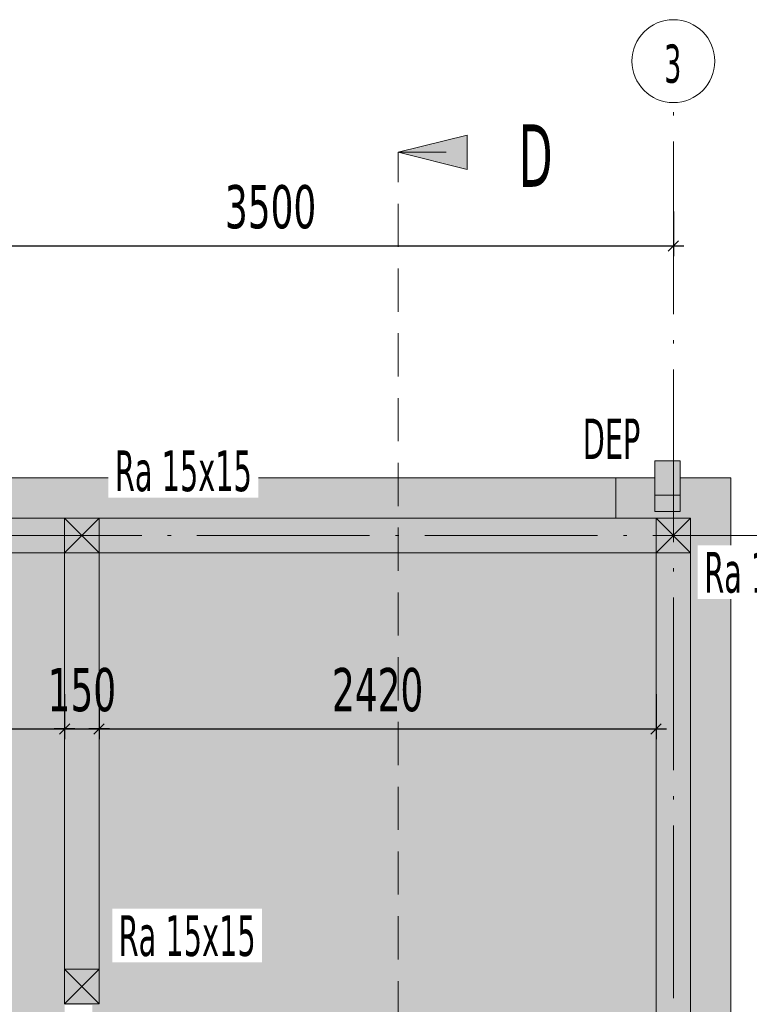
# Model space of a CAD drawing. Header units: millimetres. Extents: x 1567 to 2756, y -116 to 725.
# Tile 255 of 256: x 2345 to 2387, y 149 to 206. Entities that reach past the tile are written whole.
import ezdxf

# ---------------------------------------------------------------- set-up
doc = ezdxf.new("R2010")
doc.units = ezdxf.units.MM
doc.linetypes.add('CADWORK_12', pattern=[3.75, 2.5, -1.25])
doc.linetypes.add('CADWORK_5', pattern=[13.2, 10, -1.5, 0.2, -1.5])
doc.layers.add('Ech.1_75', color=7, linetype='Continuous')
doc.styles.add('tahoma-', font='txt', dxfattribs={"height": 1})
doc.styles.add('tahoma-z-r', font='txt', dxfattribs={"width": 0.704918})
doc.dimstyles.new('ISO-25', dxfattribs={"dimtxt": 2.5, "dimasz": 2.5, "dimexe": 1.25, "dimexo": 0.625, "dimtad": 1, "dimtxsty": 'Standard', "dimcen": 2.5, "dimadec": 0, "dimazin": 0, "dimtfac": 1, "dimtmove": 0, "dimatfit": 3, "dimfxl": 1, "dimarcsym": 0})

# ---------------------------------------------------------------- blocks, each defined once
blk = doc.blocks.new('cw-line-extremity2')
at = {"linetype": 'Continuous', "lineweight": 0}
blk.add_hatch(color=0, dxfattribs=at).paths.add_polyline_path([(0, 0), (2, 0.5), (2, -0.5)])
at = {"color": 0, "linetype": 'Continuous', "lineweight": -2}
for p, q in [((0, 0), (2, 0.5)), ((2, 0.5), (2, -0.5)), ((2, -0.5), (0, 0))]:
    blk.add_line(p, q, dxfattribs=at)
blk = doc.blocks.new('cw-dimension-symbol2')
at = {"color": 0, "linetype": 'Continuous', "lineweight": -2}
for p, q in [((-1, 0), (1, 0)), ((-0.5, -0.5), (0.5, 0.5))]:
    blk.add_line(p, q, dxfattribs=at)
blk = doc.blocks.new('*D160')
at = {"layer": 'Defpoints', "color": 0}
for p in [(2336.414, 195.314), (2383.081, 195.314), (2383.081, 193.314)]:
    blk.add_point(p, dxfattribs=at)
at = {"layer": 'Ech.1_75', "color": 0, "linetype": 'Continuous', "lineweight": -2}
for p, q in [((2336.414, 195.314), (2336.414, 192.714)), ((2383.081, 195.314), (2383.081, 192.714)), ((2337.014, 193.314), (2382.481, 193.314))]:
    blk.add_line(p, q, dxfattribs=at)
at = {"layer": 'Ech.1_75', "color": 0, "lineweight": -2, "xscale": 0.6000000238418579, "yscale": 0.6000000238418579, "zscale": 0.6000000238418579, "rotation": 180}
blk.add_blockref('cw-dimension-symbol2', (2336.414, 193.314), dxfattribs=at)
at = {"layer": 'Ech.1_75', "color": 0, "lineweight": -2, "xscale": 0.6000000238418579, "yscale": 0.6000000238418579, "zscale": 0.6000000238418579}
blk.add_blockref('cw-dimension-symbol2', (2383.081, 193.314), dxfattribs=at)
at = {"layer": 'Ech.1_75', "color": 7, "linetype": 'Continuous', "lineweight": 5, "insert": (2359.747, 195.564), "char_height": 2.5, "attachment_point": 5, "style": 'tahoma-z-r'}
blk.add_mtext('3500', dxfattribs=at)
blk = doc.blocks.new('*D164')
at = {"layer": 'Defpoints', "color": 0}
for p in [(2326.481, 167.355), (2347.814, 167.355), (2347.814, 165.355)]:
    blk.add_point(p, dxfattribs=at)
at = {"layer": 'Ech.1_75', "color": 0, "linetype": 'Continuous', "lineweight": -2}
for p, q in [((2326.481, 167.355), (2326.481, 164.755)), ((2347.814, 167.355), (2347.814, 164.755)), ((2327.081, 165.355), (2347.214, 165.355))]:
    blk.add_line(p, q, dxfattribs=at)
at = {"layer": 'Ech.1_75', "color": 0, "lineweight": -2, "xscale": 0.6000000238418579, "yscale": 0.6000000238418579, "zscale": 0.6000000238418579, "rotation": 180}
blk.add_blockref('cw-dimension-symbol2', (2326.481, 165.355), dxfattribs=at)
at = {"layer": 'Ech.1_75', "color": 0, "lineweight": -2, "xscale": 0.6000000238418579, "yscale": 0.6000000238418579, "zscale": 0.6000000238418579}
blk.add_blockref('cw-dimension-symbol2', (2347.814, 165.355), dxfattribs=at)
at = {"layer": 'Ech.1_75', "color": 7, "linetype": 'Continuous', "lineweight": 5, "insert": (2337.147, 167.605), "char_height": 2.5, "attachment_point": 5, "style": 'tahoma-z-r'}
blk.add_mtext('1600', dxfattribs=at)
blk = doc.blocks.new('*D165')
at = {"layer": 'Defpoints', "color": 0}
for p in [(2347.814, 167.355), (2349.814, 167.355), (2349.814, 165.355)]:
    blk.add_point(p, dxfattribs=at)
at = {"layer": 'Ech.1_75', "color": 0, "linetype": 'Continuous', "lineweight": -2}
for p, q in [((2347.814, 167.355), (2347.814, 164.755)), ((2349.814, 167.355), (2349.814, 164.755)), ((2348.414, 165.355), (2349.214, 165.355))]:
    blk.add_line(p, q, dxfattribs=at)
at = {"layer": 'Ech.1_75', "color": 0, "lineweight": -2, "xscale": 0.6000000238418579, "yscale": 0.6000000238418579, "zscale": 0.6000000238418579, "rotation": 180}
blk.add_blockref('cw-dimension-symbol2', (2347.814, 165.355), dxfattribs=at)
at = {"layer": 'Ech.1_75', "color": 0, "lineweight": -2, "xscale": 0.6000000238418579, "yscale": 0.6000000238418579, "zscale": 0.6000000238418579}
blk.add_blockref('cw-dimension-symbol2', (2349.814, 165.355), dxfattribs=at)
at = {"layer": 'Ech.1_75', "color": 7, "linetype": 'Continuous', "lineweight": 5, "insert": (2348.814, 167.605), "char_height": 2.5, "attachment_point": 5, "style": 'tahoma-z-r'}
blk.add_mtext('150', dxfattribs=at)
blk = doc.blocks.new('*D166')
at = {"layer": 'Defpoints', "color": 0}
for p in [(2349.814, 167.355), (2382.081, 167.355), (2382.081, 165.355)]:
    blk.add_point(p, dxfattribs=at)
at = {"layer": 'Ech.1_75', "color": 0, "linetype": 'Continuous', "lineweight": -2}
for p, q in [((2349.814, 167.355), (2349.814, 164.755)), ((2382.081, 167.355), (2382.081, 164.755)), ((2350.414, 165.355), (2381.481, 165.355))]:
    blk.add_line(p, q, dxfattribs=at)
at = {"layer": 'Ech.1_75', "color": 0, "lineweight": -2, "xscale": 0.6000000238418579, "yscale": 0.6000000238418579, "zscale": 0.6000000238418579, "rotation": 180}
blk.add_blockref('cw-dimension-symbol2', (2349.814, 165.355), dxfattribs=at)
at = {"layer": 'Ech.1_75', "color": 0, "lineweight": -2, "xscale": 0.6000000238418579, "yscale": 0.6000000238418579, "zscale": 0.6000000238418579}
blk.add_blockref('cw-dimension-symbol2', (2382.081, 165.355), dxfattribs=at)
at = {"layer": 'Ech.1_75', "color": 7, "linetype": 'Continuous', "lineweight": 5, "insert": (2365.947, 167.605), "char_height": 2.5, "attachment_point": 5, "style": 'tahoma-z-r'}
blk.add_mtext('2420', dxfattribs=at)

msp = doc.modelspace()

# ---------------------------------------------------------------- hatches: boundary and pattern name
at = {"layer": 'Ech.1_75', "linetype": 'Continuous', "lineweight": 5, "true_color": 0xd7d7ea, "transparency": 33554687}
msp.add_hatch(color=254, dxfattribs=at).paths.add_polyline_path([(2383.481, 180.88), (2382.014, 180.88), (2382.014, 178.881), (2383.481, 178.881), (2383.481, 180.88)])
at = {"layer": 'Ech.1_75', "linetype": 'Continuous', "lineweight": 5, "true_color": 0xf3f3f3, "transparency": 33554687}
for points in [[(2379.747, 179.881), (2286.414, 179.881), (2286.414, 173.214), (2288.747, 173.214), (2288.747, 177.548), (2379.747, 177.548), (2379.747, 179.881)], [(2386.414, 179.881), (2383.481, 179.881), (2383.481, 177.948), (2382.014, 177.948), (2382.014, 179.881), (2379.747, 179.881), (2379.747, 177.548), (2384.081, 177.548), (2384.081, 133.948), (2386.414, 133.948), (2386.414, 179.881)], [(2347.814, 175.548), (2349.814, 175.548), (2349.814, 177.548), (2347.814, 177.548), (2347.814, 175.548)], [(2382.081, 175.548), (2384.081, 175.548), (2384.081, 177.548), (2382.081, 177.548), (2382.081, 175.548)], [(2349.814, 151.441), (2347.814, 151.441), (2347.814, 149.441), (2349.814, 149.441), (2349.814, 151.441)]]:
    msp.add_hatch(color=7, dxfattribs=at).paths.add_polyline_path(points)
at = {"layer": 'Ech.1_75', "linetype": 'Continuous', "lineweight": 5, "true_color": 0x9595c6, "transparency": 33554687}
msp.add_hatch(color=253, dxfattribs=at).paths.add_polyline_path([(2383.481, 178.881), (2382.014, 178.881), (2382.014, 177.948), (2383.481, 177.948), (2383.481, 178.881)])
at = {"layer": 'Ech.1_75', "linetype": 'Continuous', "lineweight": 5, "true_color": 0xfdfdfd, "transparency": 33554687}
for points in [[(2337.414, 175.548), (2347.814, 175.548), (2347.814, 177.548), (2337.414, 177.548), (2337.414, 175.548)], [(2349.814, 175.548), (2382.081, 175.548), (2382.081, 177.548), (2349.814, 177.548), (2349.814, 175.548)], [(2347.814, 151.441), (2349.814, 151.441), (2349.814, 175.548), (2347.814, 175.548), (2347.814, 151.441)], [(2382.081, 135.948), (2384.081, 135.948), (2384.081, 175.548), (2382.081, 175.548), (2382.081, 135.948)]]:
    msp.add_hatch(color=7, dxfattribs=at).paths.add_polyline_path(points)
at = {"layer": 'Ech.1_75', "linetype": 'Continuous', "lineweight": 5, "true_color": 0xdcdcdc, "transparency": 33554687}
for points in [[(2349.814, 177.548), (2347.814, 177.548), (2347.814, 175.548), (2349.814, 175.548), (2349.814, 177.548)], [(2384.081, 177.548), (2382.081, 177.548), (2382.081, 175.548), (2384.081, 175.548), (2384.081, 177.548)], [(2349.814, 151.441), (2347.814, 151.441), (2347.814, 149.441), (2349.814, 149.441), (2349.814, 151.441)]]:
    msp.add_hatch(color=254, dxfattribs=at).paths.add_polyline_path(points)
at = {"layer": 'Ech.1_75', "linetype": 'Continuous', "lineweight": 5, "true_color": 0xf3f3f3, "transparency": 33554687}
h = msp.add_hatch(color=7, dxfattribs=at)
h.paths.add_polyline_path([(2290.747, 135.948), (2382.081, 135.948), (2382.081, 175.548), (2349.814, 175.548), (2349.814, 149.441), (2347.814, 149.441), (2347.814, 175.548), (2326.481, 175.548), (2326.481, 149.441), (2324.481, 149.441), (2324.481, 175.548), (2290.747, 175.548), (2290.747, 135.948)])
h.paths.add_polyline_path([(2347.814, 149.374), (2349.414, 149.374), (2349.414, 148.908), (2348.881, 148.908), (2348.881, 148.894), (2349.414, 148.894), (2349.414, 148.902, -0.414214), (2361.821, 136.494), (2348.881, 136.494), (2348.881, 136.481), (2349.414, 136.481), (2349.414, 136.014), (2347.814, 136.014), (2347.814, 136.614), (2347.881, 136.681), (2348.881, 136.681), (2348.881, 148.228), (2348.681, 148.228), (2348.681, 148.268), (2348.441, 148.268), (2348.441, 148.299), (2348.294, 148.299, 0.414214), (2348.227, 148.232), (2348.227, 146.868, 0.414214), (2348.263, 146.832), (2348.53, 146.832), (2348.53, 146.566), (2348.263, 146.566, -0.414214), (2347.961, 146.868), (2347.961, 148.232, -0.414214), (2348.294, 148.566), (2348.441, 148.566), (2348.441, 148.588), (2348.681, 148.588), (2348.681, 148.628), (2348.881, 148.628), (2348.881, 148.708), (2347.881, 148.708), (2347.814, 148.774), (2347.814, 149.374)])
h.paths.add_polyline_path([(2326.481, 149.374), (2326.481, 148.774), (2326.414, 148.708), (2325.414, 148.708), (2325.414, 148.628), (2325.614, 148.628), (2325.614, 148.588), (2325.854, 148.588), (2325.854, 148.566), (2326.001, 148.566, -0.414214), (2326.334, 148.232), (2326.334, 146.868, -0.414214), (2326.031, 146.566), (2325.764, 146.566), (2325.764, 146.832), (2326.031, 146.832, 0.414214), (2326.067, 146.868), (2326.067, 148.232, 0.414214), (2326.001, 148.299), (2325.854, 148.299), (2325.854, 148.268), (2325.614, 148.268), (2325.614, 148.228), (2325.414, 148.228), (2325.414, 136.681), (2326.414, 136.681), (2326.481, 136.614), (2326.481, 136.014), (2324.881, 136.014), (2324.881, 136.481), (2325.414, 136.481), (2325.414, 136.494), (2312.473, 136.494, -0.414214), (2324.881, 148.902), (2324.881, 148.894), (2325.414, 148.894), (2325.414, 148.908), (2324.881, 148.908), (2324.881, 149.374), (2326.481, 149.374)])

# ---------------------------------------------------------------- linework, layer by layer
at = {"layer": 'Ech.1_75', "color": 190, "linetype": 'Continuous', "lineweight": 5}
msp.add_line((2369.918, 198.735), (2367.133, 198.735), dxfattribs=at)
at = {"layer": 'Ech.1_75', "color": 9, "linetype": 'Continuous', "lineweight": 5, "transparency": 33554687}
for p, q in [((2347.814, 177.548), (2349.814, 175.548)), ((2347.814, 175.548), (2349.814, 177.548)), ((2382.081, 177.548), (2384.081, 175.548)), ((2382.081, 175.548), (2384.081, 177.548)), ((2347.814, 151.441), (2349.814, 149.441)), ((2347.814, 149.441), (2349.814, 151.441))]:
    msp.add_line(p, q, dxfattribs=at)
at = {"layer": 'Ech.1_75', "color": 190, "linetype": 'CADWORK_12', "lineweight": 5}
msp.add_lwpolyline([(2367.133, -102.993), (2367.133, 198.735)], dxfattribs=at)
at = {"layer": 'Ech.1_75', "color": 7, "linetype": 'Continuous', "lineweight": 5}
for points in [[(2383.481, 180.88), (2382.014, 180.88), (2382.014, 178.881), (2383.481, 178.881), (2383.481, 180.88)], [(2379.747, 179.881), (2286.414, 179.881), (2286.414, 173.214), (2288.747, 173.214), (2288.747, 177.548), (2379.747, 177.548), (2379.747, 179.881)], [(2386.414, 179.881), (2383.481, 179.881), (2383.481, 177.948), (2382.014, 177.948), (2382.014, 179.881), (2379.747, 179.881), (2379.747, 177.548), (2384.081, 177.548), (2384.081, 133.948), (2386.414, 133.948), (2386.414, 179.881)], [(2383.481, 178.881), (2382.014, 178.881), (2382.014, 177.948), (2383.481, 177.948), (2383.481, 178.881)], [(2337.414, 175.548), (2347.814, 175.548), (2347.814, 177.548), (2337.414, 177.548), (2337.414, 175.548)], [(2347.814, 175.548), (2349.814, 175.548), (2349.814, 177.548), (2347.814, 177.548), (2347.814, 175.548)], [(2349.814, 177.548), (2347.814, 177.548), (2347.814, 175.548), (2349.814, 175.548), (2349.814, 177.548)], [(2349.814, 175.548), (2382.081, 175.548), (2382.081, 177.548), (2349.814, 177.548), (2349.814, 175.548)], [(2382.081, 175.548), (2384.081, 175.548), (2384.081, 177.548), (2382.081, 177.548), (2382.081, 175.548)], [(2384.081, 177.548), (2382.081, 177.548), (2382.081, 175.548), (2384.081, 175.548), (2384.081, 177.548)], [(2290.747, 135.948), (2382.081, 135.948), (2382.081, 175.548), (2349.814, 175.548), (2349.814, 149.441), (2347.814, 149.441), (2347.814, 175.548), (2326.481, 175.548), (2326.481, 149.441), (2324.481, 149.441), (2324.481, 175.548), (2290.747, 175.548), (2290.747, 135.948)], [(2347.814, 151.441), (2349.814, 151.441), (2349.814, 175.548), (2347.814, 175.548), (2347.814, 151.441)], [(2382.081, 135.948), (2384.081, 135.948), (2384.081, 175.548), (2382.081, 175.548), (2382.081, 135.948)], [(2349.814, 151.441), (2347.814, 151.441), (2347.814, 149.441), (2349.814, 149.441), (2349.814, 151.441)], [(2349.814, 151.441), (2347.814, 151.441), (2347.814, 149.441), (2349.814, 149.441), (2349.814, 151.441)]]:
    msp.add_lwpolyline(points, close=True, dxfattribs=at)
at = {"layer": 'Ech.1_75', "color": 7, "linetype": 'CADWORK_5', "lineweight": 5}
msp.add_lwpolyline([(2263.081, 176.548), (2422.423, 176.548)], dxfattribs=at)

# ---------------------------------------------------------------- block references
at = {"layer": 'Ech.1_75', "color": 190, "lineweight": 5, "xscale": 2, "yscale": 2, "zscale": 2}
msp.add_blockref('cw-line-extremity2', (2367.133, 198.735), dxfattribs=at)

# ---------------------------------------------------------------- texts
at = {"layer": 'Ech.1_75', "color": 190, "linetype": 'Continuous', "style": 'tahoma-', "width": 0.6}
msp.add_text('D', height=3.625, dxfattribs=at).set_placement((2374.11, 196.735))

# ---------------------------------------------------------------- dimensions: what is measured, and where the dimension line sits
at = {"layer": 'Ech.1_75', "color": 7, "linetype": 'Continuous', "lineweight": 5}
for base, p1, p2, text, picture, middle in [((2383.081, 193.314), (2336.414, 195.314), (2383.081, 195.314), '3500', '*D160', (2359.747, 195.564)), ((2347.814, 165.355), (2326.481, 167.355), (2347.814, 167.355), '1600', '*D164', (2337.147, 167.605)), ((2349.814, 165.355), (2347.814, 167.355), (2349.814, 167.355), '150', '*D165', (2348.814, 167.605)), ((2382.081, 165.355), (2349.814, 167.355), (2382.081, 167.355), '2420', '*D166', (2365.947, 167.605))]:
    dim = msp.add_linear_dim(base=base, p1=p1, p2=p2, angle=0, text=text, dimstyle='ISO-25', override={"dimtxt": 2.5, "dimasz": 0.6, "dimexe": 0.6, "dimexo": 0, "dimgap": 0, "dimdec": 0, "dimlfac": 1, "dimtxsty": 'tahoma-z-r', "dimblk": 'cw-dimension-symbol2', "dimclrt": 7, "dimtmove": 2}, dxfattribs=at)
    dim.commit()
    dim.dimension.update_dxf_attribs({"geometry": picture, "text_midpoint": middle, "dimtype": 161})

# ---------------------------------------------------------------- wipeouts: each hides what was drawn before it
at = {"linetype": 'Continuous'}
msp.add_wipeout([(2383.081, 201.614), (2383.096, 201.614), (2383.111, 201.615), (2383.126, 201.615), (2383.141, 201.615), (2383.156, 201.616), (2383.171, 201.616), (2383.186, 201.617), (2383.201, 201.617), (2383.216, 201.618), (2383.231, 201.619), (2383.246, 201.62), (2383.261, 201.621), (2383.276, 201.622), (2383.291, 201.624), (2383.306, 201.625), (2383.321, 201.627), (2383.336, 201.628), (2383.351, 201.63), (2383.366, 201.632), (2383.381, 201.633), (2383.396, 201.635), (2383.411, 201.637), (2383.426, 201.639), (2383.441, 201.642), (2383.456, 201.644), (2383.471, 201.646), (2383.486, 201.649), (2383.501, 201.651), (2383.515, 201.654), (2383.53, 201.657), (2383.545, 201.66), (2383.56, 201.663), (2383.575, 201.666), (2383.589, 201.669), (2383.604, 201.672), (2383.619, 201.676), (2383.633, 201.679), (2383.648, 201.683), (2383.663, 201.686), (2383.677, 201.69), (2383.692, 201.694), (2383.707, 201.698), (2383.721, 201.701), (2383.736, 201.706), (2383.75, 201.71), (2383.765, 201.714), (2383.779, 201.718), (2383.793, 201.723), (2383.808, 201.727), (2383.822, 201.732), (2383.837, 201.737), (2383.851, 201.741), (2383.865, 201.746), (2383.879, 201.751), (2383.894, 201.756), (2383.908, 201.761), (2383.922, 201.767), (2383.936, 201.772), (2383.95, 201.777), (2383.964, 201.783), (2383.978, 201.789), (2383.992, 201.794), (2384.006, 201.8), (2384.02, 201.806), (2384.034, 201.812), (2384.048, 201.818), (2384.061, 201.824), (2384.075, 201.83), (2384.089, 201.836), (2384.102, 201.843), (2384.116, 201.849), (2384.13, 201.856), (2384.143, 201.862), (2384.157, 201.869), (2384.17, 201.876), (2384.184, 201.883), (2384.197, 201.89), (2384.21, 201.897), (2384.224, 201.904), (2384.237, 201.911), (2384.25, 201.919), (2384.263, 201.926), (2384.276, 201.933), (2384.289, 201.941), (2384.302, 201.949), (2384.315, 201.956), (2384.328, 201.964), (2384.341, 201.972), (2384.354, 201.98), (2384.367, 201.988), (2384.379, 201.996), (2384.392, 202.004), (2384.404, 202.013), (2384.417, 202.021), (2384.43, 202.029), (2384.442, 202.038), (2384.454, 202.047), (2384.467, 202.055), (2384.479, 202.064), (2384.491, 202.073), (2384.503, 202.082), (2384.516, 202.091), (2384.528, 202.1), (2384.54, 202.109), (2384.552, 202.118), (2384.563, 202.127), (2384.575, 202.137), (2384.587, 202.146), (2384.599, 202.156), (2384.61, 202.165), (2384.622, 202.175), (2384.633, 202.185), (2384.645, 202.194), (2384.656, 202.204), (2384.668, 202.214), (2384.679, 202.224), (2384.69, 202.234), (2384.701, 202.244), (2384.712, 202.255), (2384.723, 202.265), (2384.734, 202.275), (2384.745, 202.286), (2384.756, 202.296), (2384.767, 202.307), (2384.778, 202.317), (2384.788, 202.328), (2384.799, 202.339), (2384.809, 202.35), (2384.82, 202.361), (2384.83, 202.372), (2384.84, 202.383), (2384.851, 202.394), (2384.861, 202.405), (2384.871, 202.416), (2384.881, 202.427), (2384.891, 202.439), (2384.901, 202.45), (2384.91, 202.461), (2384.92, 202.473), (2384.93, 202.485), (2384.939, 202.496), (2384.949, 202.508), (2384.958, 202.52), (2384.968, 202.532), (2384.977, 202.543), (2384.986, 202.555), (2384.995, 202.567), (2385.004, 202.579), (2385.013, 202.592), (2385.022, 202.604), (2385.031, 202.616), (2385.04, 202.628), (2385.048, 202.641), (2385.057, 202.653), (2385.066, 202.665), (2385.074, 202.678), (2385.082, 202.69), (2385.091, 202.703), (2385.099, 202.716), (2385.107, 202.728), (2385.115, 202.741), (2385.123, 202.754), (2385.131, 202.767), (2385.139, 202.78), (2385.146, 202.793), (2385.154, 202.806), (2385.162, 202.819), (2385.169, 202.832), (2385.176, 202.845), (2385.184, 202.858), (2385.191, 202.871), (2385.198, 202.885), (2385.205, 202.898), (2385.212, 202.911), (2385.219, 202.925), (2385.226, 202.938), (2385.232, 202.952), (2385.239, 202.965), (2385.246, 202.979), (2385.252, 202.993), (2385.258, 203.006), (2385.265, 203.02), (2385.271, 203.034), (2385.277, 203.047), (2385.283, 203.061), (2385.289, 203.075), (2385.295, 203.089), (2385.301, 203.103), (2385.306, 203.117), (2385.312, 203.131), (2385.318, 203.145), (2385.323, 203.159), (2385.328, 203.173), (2385.333, 203.187), (2385.339, 203.201), (2385.344, 203.216), (2385.349, 203.23), (2385.354, 203.244), (2385.358, 203.258), (2385.363, 203.273), (2385.368, 203.287), (2385.372, 203.302), (2385.377, 203.316), (2385.381, 203.33), (2385.385, 203.345), (2385.389, 203.359), (2385.393, 203.374), (2385.397, 203.388), (2385.401, 203.403), (2385.405, 203.418), (2385.409, 203.432), (2385.412, 203.447), (2385.416, 203.461), (2385.419, 203.476), (2385.423, 203.491), (2385.426, 203.506), (2385.429, 203.52), (2385.432, 203.535), (2385.435, 203.55), (2385.438, 203.565), (2385.441, 203.58), (2385.443, 203.594), (2385.446, 203.609), (2385.449, 203.624), (2385.451, 203.639), (2385.453, 203.654), (2385.456, 203.669), (2385.458, 203.684), (2385.46, 203.699), (2385.462, 203.714), (2385.463, 203.729), (2385.465, 203.744), (2385.467, 203.759), (2385.468, 203.774), (2385.47, 203.789), (2385.471, 203.804), (2385.473, 203.819), (2385.474, 203.834), (2385.475, 203.849), (2385.476, 203.864), (2385.477, 203.879), (2385.478, 203.894), (2385.478, 203.909), (2385.479, 203.924), (2385.479, 203.939), (2385.48, 203.954), (2385.48, 203.969), (2385.48, 203.984), (2385.48, 203.999), (2385.481, 204.014), (2385.48, 204.03), (2385.48, 204.045), (2385.48, 204.06), (2385.48, 204.075), (2385.479, 204.09), (2385.479, 204.105), (2385.478, 204.12), (2385.478, 204.135), (2385.477, 204.15), (2385.476, 204.165), (2385.475, 204.18), (2385.474, 204.195), (2385.473, 204.21), (2385.471, 204.225), (2385.47, 204.24), (2385.468, 204.255), (2385.467, 204.27), (2385.465, 204.285), (2385.463, 204.3), (2385.462, 204.315), (2385.46, 204.33), (2385.458, 204.345), (2385.456, 204.36), (2385.453, 204.375), (2385.451, 204.39), (2385.449, 204.405), (2385.446, 204.42), (2385.443, 204.434), (2385.441, 204.449), (2385.438, 204.464), (2385.435, 204.479), (2385.432, 204.494), (2385.429, 204.509), (2385.426, 204.523), (2385.423, 204.538), (2385.419, 204.553), (2385.416, 204.567), (2385.412, 204.582), (2385.409, 204.597), (2385.405, 204.611), (2385.401, 204.626), (2385.397, 204.64), (2385.393, 204.655), (2385.389, 204.67), (2385.385, 204.684), (2385.381, 204.698), (2385.377, 204.713), (2385.372, 204.727), (2385.368, 204.742), (2385.363, 204.756), (2385.358, 204.77), (2385.354, 204.785), (2385.349, 204.799), (2385.344, 204.813), (2385.339, 204.827), (2385.333, 204.842), (2385.328, 204.856), (2385.323, 204.87), (2385.318, 204.884), (2385.312, 204.898), (2385.306, 204.912), (2385.301, 204.926), (2385.295, 204.94), (2385.289, 204.954), (2385.283, 204.968), (2385.277, 204.981), (2385.271, 204.995), (2385.265, 205.009), (2385.258, 205.023), (2385.252, 205.036), (2385.246, 205.05), (2385.239, 205.064), (2385.232, 205.077), (2385.226, 205.091), (2385.219, 205.104), (2385.212, 205.117), (2385.205, 205.131), (2385.198, 205.144), (2385.191, 205.157), (2385.184, 205.171), (2385.176, 205.184), (2385.169, 205.197), (2385.162, 205.21), (2385.154, 205.223), (2385.146, 205.236), (2385.139, 205.249), (2385.131, 205.262), (2385.123, 205.275), (2385.115, 205.288), (2385.107, 205.3), (2385.099, 205.313), (2385.091, 205.326), (2385.082, 205.338), (2385.074, 205.351), (2385.066, 205.363), (2385.057, 205.376), (2385.048, 205.388), (2385.04, 205.401), (2385.031, 205.413), (2385.022, 205.425), (2385.013, 205.437), (2385.004, 205.449), (2384.995, 205.461), (2384.986, 205.473), (2384.977, 205.485), (2384.968, 205.497), (2384.958, 205.509), (2384.949, 205.521), (2384.939, 205.533), (2384.93, 205.544), (2384.92, 205.556), (2384.91, 205.567), (2384.901, 205.579), (2384.891, 205.59), (2384.881, 205.602), (2384.871, 205.613), (2384.861, 205.624), (2384.851, 205.635), (2384.84, 205.646), (2384.83, 205.657), (2384.82, 205.668), (2384.809, 205.679), (2384.799, 205.69), (2384.788, 205.701), (2384.778, 205.711), (2384.767, 205.722), (2384.756, 205.733), (2384.745, 205.743), (2384.734, 205.754), (2384.723, 205.764), (2384.712, 205.774), (2384.701, 205.784), (2384.69, 205.795), (2384.679, 205.805), (2384.668, 205.815), (2384.656, 205.825), (2384.645, 205.834), (2384.633, 205.844), (2384.622, 205.854), (2384.61, 205.864), (2384.599, 205.873), (2384.587, 205.883), (2384.575, 205.892), (2384.563, 205.902), (2384.552, 205.911), (2384.54, 205.92), (2384.528, 205.929), (2384.516, 205.938), (2384.503, 205.947), (2384.491, 205.956), (2384.479, 205.965), (2384.467, 205.974), (2384.454, 205.982), (2384.442, 205.991), (2384.43, 205.999), (2384.417, 206.008), (2384.404, 206.016), (2384.392, 206.024), (2384.379, 206.033), (2384.367, 206.041), (2384.354, 206.049), (2384.341, 206.057), (2384.328, 206.065), (2384.315, 206.072), (2384.302, 206.08), (2384.289, 206.088), (2384.276, 206.095), (2384.263, 206.103), (2384.25, 206.11), (2384.237, 206.118), (2384.224, 206.125), (2384.21, 206.132), (2384.197, 206.139), (2384.184, 206.146), (2384.17, 206.153), (2384.157, 206.16), (2384.143, 206.166), (2384.13, 206.173), (2384.116, 206.18), (2384.102, 206.186), (2384.089, 206.192), (2384.075, 206.199), (2384.061, 206.205), (2384.048, 206.211), (2384.034, 206.217), (2384.02, 206.223), (2384.006, 206.229), (2383.992, 206.235), (2383.978, 206.24), (2383.964, 206.246), (2383.95, 206.251), (2383.936, 206.257), (2383.922, 206.262), (2383.908, 206.267), (2383.894, 206.273), (2383.879, 206.278), (2383.865, 206.283), (2383.851, 206.287), (2383.837, 206.292), (2383.822, 206.297), (2383.808, 206.302), (2383.793, 206.306), (2383.779, 206.311), (2383.765, 206.315), (2383.75, 206.319), (2383.736, 206.323), (2383.721, 206.327), (2383.707, 206.331), (2383.692, 206.335), (2383.677, 206.339), (2383.663, 206.343), (2383.648, 206.346), (2383.633, 206.35), (2383.619, 206.353), (2383.604, 206.357), (2383.589, 206.36), (2383.575, 206.363), (2383.56, 206.366), (2383.545, 206.369), (2383.53, 206.372), (2383.515, 206.375), (2383.501, 206.377), (2383.486, 206.38), (2383.471, 206.382), (2383.456, 206.385), (2383.441, 206.387), (2383.426, 206.389), (2383.411, 206.392), (2383.396, 206.394), (2383.381, 206.396), (2383.366, 206.397), (2383.351, 206.399), (2383.336, 206.401), (2383.321, 206.402), (2383.306, 206.404), (2383.291, 206.405), (2383.276, 206.406), (2383.261, 206.408), (2383.246, 206.409), (2383.231, 206.41), (2383.216, 206.411), (2383.201, 206.411), (2383.186, 206.412), (2383.171, 206.413), (2383.156, 206.413), (2383.141, 206.414), (2383.126, 206.414), (2383.111, 206.414), (2383.096, 206.414), (2383.081, 206.414), (2383.065, 206.414), (2383.05, 206.414), (2383.035, 206.414), (2383.02, 206.414), (2383.005, 206.413), (2382.99, 206.413), (2382.975, 206.412), (2382.96, 206.411), (2382.945, 206.411), (2382.93, 206.41), (2382.915, 206.409), (2382.9, 206.408), (2382.885, 206.406), (2382.87, 206.405), (2382.855, 206.404), (2382.84, 206.402), (2382.825, 206.401), (2382.81, 206.399), (2382.795, 206.397), (2382.78, 206.396), (2382.765, 206.394), (2382.75, 206.392), (2382.735, 206.389), (2382.72, 206.387), (2382.705, 206.385), (2382.69, 206.382), (2382.675, 206.38), (2382.66, 206.377), (2382.646, 206.375), (2382.631, 206.372), (2382.616, 206.369), (2382.601, 206.366), (2382.586, 206.363), (2382.572, 206.36), (2382.557, 206.357), (2382.542, 206.353), (2382.528, 206.35), (2382.513, 206.346), (2382.498, 206.343), (2382.484, 206.339), (2382.469, 206.335), (2382.455, 206.331), (2382.44, 206.327), (2382.425, 206.323), (2382.411, 206.319), (2382.396, 206.315), (2382.382, 206.311), (2382.368, 206.306), (2382.353, 206.302), (2382.339, 206.297), (2382.325, 206.292), (2382.31, 206.287), (2382.296, 206.283), (2382.282, 206.278), (2382.268, 206.273), (2382.253, 206.267), (2382.239, 206.262), (2382.225, 206.257), (2382.211, 206.251), (2382.197, 206.246), (2382.183, 206.24), (2382.169, 206.235), (2382.155, 206.229), (2382.141, 206.223), (2382.127, 206.217), (2382.114, 206.211), (2382.1, 206.205), (2382.086, 206.199), (2382.072, 206.192), (2382.059, 206.186), (2382.045, 206.18), (2382.031, 206.173), (2382.018, 206.166), (2382.004, 206.16), (2381.991, 206.153), (2381.978, 206.146), (2381.964, 206.139), (2381.951, 206.132), (2381.938, 206.125), (2381.924, 206.118), (2381.911, 206.11), (2381.898, 206.103), (2381.885, 206.095), (2381.872, 206.088), (2381.859, 206.08), (2381.846, 206.072), (2381.833, 206.065), (2381.82, 206.057), (2381.807, 206.049), (2381.795, 206.041), (2381.782, 206.033), (2381.769, 206.024), (2381.757, 206.016), (2381.744, 206.008), (2381.732, 205.999), (2381.719, 205.991), (2381.707, 205.982), (2381.694, 205.974), (2381.682, 205.965), (2381.67, 205.956), (2381.658, 205.947), (2381.646, 205.938), (2381.634, 205.929), (2381.622, 205.92), (2381.61, 205.911), (2381.598, 205.902), (2381.586, 205.892), (2381.574, 205.883), (2381.562, 205.873), (2381.551, 205.864), (2381.539, 205.854), (2381.528, 205.844), (2381.516, 205.834), (2381.505, 205.825), (2381.493, 205.815), (2381.482, 205.805), (2381.471, 205.795), (2381.46, 205.784), (2381.449, 205.774), (2381.438, 205.764), (2381.427, 205.754), (2381.416, 205.743), (2381.405, 205.733), (2381.394, 205.722), (2381.383, 205.711), (2381.373, 205.701), (2381.362, 205.69), (2381.352, 205.679), (2381.341, 205.668), (2381.331, 205.657), (2381.321, 205.646), (2381.311, 205.635), (2381.3, 205.624), (2381.29, 205.613), (2381.28, 205.602), (2381.27, 205.59), (2381.26, 205.579), (2381.251, 205.567), (2381.241, 205.556), (2381.231, 205.544), (2381.222, 205.533), (2381.212, 205.521), (2381.203, 205.509), (2381.193, 205.497), (2381.184, 205.485), (2381.175, 205.473), (2381.166, 205.461), (2381.157, 205.449), (2381.148, 205.437), (2381.139, 205.425), (2381.13, 205.413), (2381.121, 205.401), (2381.113, 205.388), (2381.104, 205.376), (2381.096, 205.363), (2381.087, 205.351), (2381.079, 205.338), (2381.07, 205.326), (2381.062, 205.313), (2381.054, 205.3), (2381.046, 205.288), (2381.038, 205.275), (2381.03, 205.262), (2381.022, 205.249), (2381.015, 205.236), (2381.007, 205.223), (2381, 205.21), (2380.992, 205.197), (2380.985, 205.184), (2380.977, 205.171), (2380.97, 205.157), (2380.963, 205.144), (2380.956, 205.131), (2380.949, 205.117), (2380.942, 205.104), (2380.935, 205.091), (2380.929, 205.077), (2380.922, 205.064), (2380.915, 205.05), (2380.909, 205.036), (2380.903, 205.023), (2380.896, 205.009), (2380.89, 204.995), (2380.884, 204.981), (2380.878, 204.968), (2380.872, 204.954), (2380.866, 204.94), (2380.86, 204.926), (2380.855, 204.912), (2380.849, 204.898), (2380.844, 204.884), (2380.838, 204.87), (2380.833, 204.856), (2380.828, 204.842), (2380.822, 204.827), (2380.817, 204.813), (2380.812, 204.799), (2380.807, 204.785), (2380.803, 204.77), (2380.798, 204.756), (2380.793, 204.742), (2380.789, 204.727), (2380.784, 204.713), (2380.78, 204.698), (2380.776, 204.684), (2380.772, 204.67), (2380.768, 204.655), (2380.764, 204.64), (2380.76, 204.626), (2380.756, 204.611), (2380.752, 204.597), (2380.749, 204.582), (2380.745, 204.567), (2380.742, 204.553), (2380.738, 204.538), (2380.735, 204.523), (2380.732, 204.509), (2380.729, 204.494), (2380.726, 204.479), (2380.723, 204.464), (2380.72, 204.449), (2380.718, 204.434), (2380.715, 204.42), (2380.712, 204.405), (2380.71, 204.39), (2380.708, 204.375), (2380.706, 204.36), (2380.703, 204.345), (2380.701, 204.33), (2380.699, 204.315), (2380.698, 204.3), (2380.696, 204.285), (2380.694, 204.27), (2380.693, 204.255), (2380.691, 204.24), (2380.69, 204.225), (2380.689, 204.21), (2380.687, 204.195), (2380.686, 204.18), (2380.685, 204.165), (2380.684, 204.15), (2380.684, 204.135), (2380.683, 204.12), (2380.682, 204.105), (2380.682, 204.09), (2380.681, 204.075), (2380.681, 204.06), (2380.681, 204.045), (2380.681, 204.03), (2380.681, 204.014), (2380.681, 203.999), (2380.681, 203.984), (2380.681, 203.969), (2380.681, 203.954), (2380.682, 203.939), (2380.682, 203.924), (2380.683, 203.909), (2380.684, 203.894), (2380.684, 203.879), (2380.685, 203.864), (2380.686, 203.849), (2380.687, 203.834), (2380.689, 203.819), (2380.69, 203.804), (2380.691, 203.789), (2380.693, 203.774), (2380.694, 203.759), (2380.696, 203.744), (2380.698, 203.729), (2380.699, 203.714), (2380.701, 203.699), (2380.703, 203.684), (2380.706, 203.669), (2380.708, 203.654), (2380.71, 203.639), (2380.712, 203.624), (2380.715, 203.609), (2380.718, 203.594), (2380.72, 203.58), (2380.723, 203.565), (2380.726, 203.55), (2380.729, 203.535), (2380.732, 203.52), (2380.735, 203.506), (2380.738, 203.491), (2380.742, 203.476), (2380.745, 203.461), (2380.749, 203.447), (2380.752, 203.432), (2380.756, 203.418), (2380.76, 203.403), (2380.764, 203.388), (2380.768, 203.374), (2380.772, 203.359), (2380.776, 203.345), (2380.78, 203.33), (2380.784, 203.316), (2380.789, 203.302), (2380.793, 203.287), (2380.798, 203.273), (2380.803, 203.258), (2380.807, 203.244), (2380.812, 203.23), (2380.817, 203.216), (2380.822, 203.201), (2380.828, 203.187), (2380.833, 203.173), (2380.838, 203.159), (2380.844, 203.145), (2380.849, 203.131), (2380.855, 203.117), (2380.86, 203.103), (2380.866, 203.089), (2380.872, 203.075), (2380.878, 203.061), (2380.884, 203.047), (2380.89, 203.034), (2380.896, 203.02), (2380.903, 203.006), (2380.909, 202.993), (2380.915, 202.979), (2380.922, 202.965), (2380.929, 202.952), (2380.935, 202.938), (2380.942, 202.925), (2380.949, 202.911), (2380.956, 202.898), (2380.963, 202.885), (2380.97, 202.871), (2380.977, 202.858), (2380.985, 202.845), (2380.992, 202.832), (2381, 202.819), (2381.007, 202.806), (2381.015, 202.793), (2381.022, 202.78), (2381.03, 202.767), (2381.038, 202.754), (2381.046, 202.741), (2381.054, 202.728), (2381.062, 202.716), (2381.07, 202.703), (2381.079, 202.69), (2381.087, 202.678), (2381.096, 202.665), (2381.104, 202.653), (2381.113, 202.641), (2381.121, 202.628), (2381.13, 202.616), (2381.139, 202.604), (2381.148, 202.592), (2381.157, 202.579), (2381.166, 202.567), (2381.175, 202.555), (2381.184, 202.543), (2381.193, 202.532), (2381.203, 202.52), (2381.212, 202.508), (2381.222, 202.496), (2381.231, 202.485), (2381.241, 202.473), (2381.251, 202.461), (2381.26, 202.45), (2381.27, 202.439), (2381.28, 202.427), (2381.29, 202.416), (2381.3, 202.405), (2381.311, 202.394), (2381.321, 202.383), (2381.331, 202.372), (2381.341, 202.361), (2381.352, 202.35), (2381.362, 202.339), (2381.373, 202.328), (2381.383, 202.317), (2381.394, 202.307), (2381.405, 202.296), (2381.416, 202.286), (2381.427, 202.275), (2381.438, 202.265), (2381.449, 202.255), (2381.46, 202.244), (2381.471, 202.234), (2381.482, 202.224), (2381.493, 202.214), (2381.505, 202.204), (2381.516, 202.194), (2381.528, 202.185), (2381.539, 202.175), (2381.551, 202.165), (2381.562, 202.156), (2381.574, 202.146), (2381.586, 202.137), (2381.598, 202.127), (2381.61, 202.118), (2381.622, 202.109), (2381.634, 202.1), (2381.646, 202.091), (2381.658, 202.082), (2381.67, 202.073), (2381.682, 202.064), (2381.694, 202.055), (2381.707, 202.047), (2381.719, 202.038), (2381.732, 202.029), (2381.744, 202.021), (2381.757, 202.013), (2381.769, 202.004), (2381.782, 201.996), (2381.795, 201.988), (2381.807, 201.98), (2381.82, 201.972), (2381.833, 201.964), (2381.846, 201.956), (2381.859, 201.949), (2381.872, 201.941), (2381.885, 201.933), (2381.898, 201.926), (2381.911, 201.919), (2381.924, 201.911), (2381.938, 201.904), (2381.951, 201.897), (2381.964, 201.89), (2381.978, 201.883), (2381.991, 201.876), (2382.004, 201.869), (2382.018, 201.862), (2382.031, 201.856), (2382.045, 201.849), (2382.059, 201.843), (2382.072, 201.836), (2382.086, 201.83), (2382.1, 201.824), (2382.114, 201.818), (2382.127, 201.812), (2382.141, 201.806), (2382.155, 201.8), (2382.169, 201.794), (2382.183, 201.789), (2382.197, 201.783), (2382.211, 201.777), (2382.225, 201.772), (2382.239, 201.767), (2382.253, 201.761), (2382.268, 201.756), (2382.282, 201.751), (2382.296, 201.746), (2382.31, 201.741), (2382.325, 201.737), (2382.339, 201.732), (2382.353, 201.727), (2382.368, 201.723), (2382.382, 201.718), (2382.396, 201.714), (2382.411, 201.71), (2382.425, 201.706), (2382.44, 201.701), (2382.455, 201.698), (2382.469, 201.694), (2382.484, 201.69), (2382.498, 201.686), (2382.513, 201.683), (2382.528, 201.679), (2382.542, 201.676), (2382.557, 201.672), (2382.572, 201.669), (2382.586, 201.666), (2382.601, 201.663), (2382.616, 201.66), (2382.631, 201.657), (2382.646, 201.654), (2382.66, 201.651), (2382.675, 201.649), (2382.69, 201.646), (2382.705, 201.644), (2382.72, 201.642), (2382.735, 201.639), (2382.75, 201.637), (2382.765, 201.635), (2382.78, 201.633), (2382.795, 201.632), (2382.81, 201.63), (2382.825, 201.628), (2382.84, 201.627), (2382.855, 201.625), (2382.87, 201.624), (2382.885, 201.622), (2382.9, 201.621), (2382.915, 201.62), (2382.93, 201.619), (2382.945, 201.618), (2382.96, 201.617), (2382.975, 201.617), (2382.99, 201.616), (2383.005, 201.616), (2383.02, 201.615), (2383.035, 201.615), (2383.05, 201.615), (2383.065, 201.614)], dxfattribs=at).dxf.layer = 'Ech.1_75'

# ---------------------------------------------------------------- next in the draw order: linework, layer by layer
at = {"layer": 'Ech.1_75', "color": 7, "linetype": 'Continuous', "lineweight": 5, "flags": 128}
msp.add_lwpolyline([(2383.081, 201.614, 1), (2383.081, 206.414, 1), (2383.081, 201.614)], format="xyb", close=True, dxfattribs=at)
at = {"layer": 'Ech.1_75', "color": 7, "linetype": 'CADWORK_5', "lineweight": 5}
msp.add_lwpolyline([(2383.081, -101.035), (2383.081, 201.614)], dxfattribs=at)

# ---------------------------------------------------------------- next in the draw order: texts
at = {"layer": 'Ech.1_75', "color": 7, "linetype": 'Continuous', "style": 'tahoma-', "width": 0.6}
msp.add_text('3', height=2.214, dxfattribs=at).set_placement((2382.546, 202.764))
at = {"layer": 'Ech.1_75', "color": 7, "linetype": 'Continuous', "char_height": 2.5, "attachment_point": 1, "style": 'tahoma-', "bg_fill": 3, "box_fill_scale": 1.15, "bg_fill_color": 256, "bg_fill_true_color": 13158600, "bg_fill_transparency": 33554687}
for insert in [(2350.726, 181.475), (2384.866, 175.603), (2350.946, 154.564)]:
    msp.add_mtext('\\A1;\\fTahoma|b0|i0;\\W0.600000;\\H2.354800;Ra 15x15', dxfattribs=dict(at, insert=insert))

# ---------------------------------------------------------------- next in the draw order: texts
at = {"layer": 'Ech.1_75', "color": 185, "linetype": 'Continuous', "insert": (2377.833, 183.322), "char_height": 2.5, "attachment_point": 1, "style": 'tahoma-', "bg_fill": 3, "box_fill_scale": 1.15, "bg_fill_color": 256, "bg_fill_true_color": 13158600, "bg_fill_transparency": 33554687}
msp.add_mtext('\\A1;\\fTahoma|b0|i0;\\W0.600000;\\H2.346900;DEP', dxfattribs=at)

doc.saveas('drawing.dxf')
